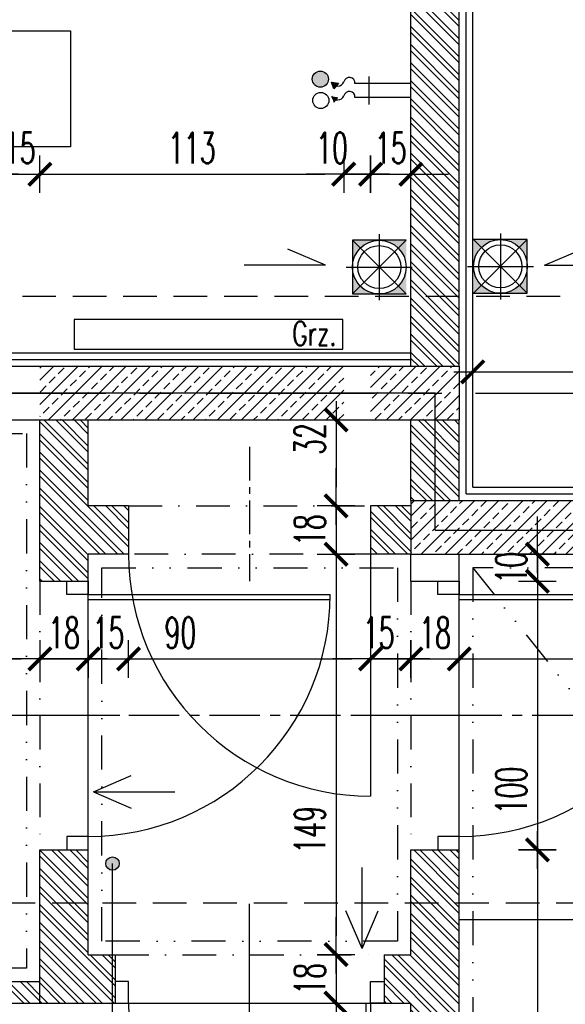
# Model space of a CAD drawing. Extents: x 41755 to 123924, y -112333 to 86187.
# Tile 51 of 256: x 100137 to 100340, y -66182 to -65816. Entities that reach past the tile are written whole.
import ezdxf
from ezdxf.enums import TextEntityAlignment as Align

# ---------------------------------------------------------------- set-up
doc = ezdxf.new("R2010")
doc.units = 0
doc.header["$LTSCALE"] = 50
for name, pattern in [('CENTER', [2, 1.25, -0.25, 0.25, -0.25]), ('DASHDOT', [1, 0.5, -0.25, 0, -0.25]), ('DASHED', [0.75, 0.5, -0.25]), ('DASHED2', [0.375, 0.25, -0.125]), ('DIVIDE', [31.75, 12.7, -6.35, 0, -6.35, 0, -6.35]), ('HIDDEN', [9.525, 6.35, -3.175])]:
    doc.linetypes.add(name, pattern=pattern)
doc.layers.get('0').update_dxf_attribs({"color": 101, "linetype": 'CONTINUOUS'})
doc.layers.add('0-pomoc', color=21, linetype='CONTINUOUS', plot=False)
for name, color, linetype in [('Drz---drzwi', 5, 'CONTINUOUS'), ('Ins-co', 2, 'CONTINUOUS'), ('Ins-kan', 54, 'CONTINUOUS'), ('ins-kan-deszcz', 132, 'CONTINUOUS'), ('Ins-ppoz-opis', 240, 'CONTINUOUS'), ('Ins-went', 141, 'CONTINUOUS'), ('Ins-wod', 4, 'CONTINUOUS'), ('m-went-wentylacja', 255, 'CONTINUOUS'), ('m-went-wywiew', 1, 'CONTINUOUS'), ('Opis-pom', 6, 'CONTINUOUS'), ('Opis_pom_ramka', 6, 'CONTINUOUS'), ('Os-osie', 14, 'CENTER'), ('Os-osie glowne', 1, 'CENTER'), ('Sc-beton', 7, 'CONTINUOUS'), ('Sc-beton-hatch', 86, 'CONTINUOUS'), ('Sc-cegla pustak', 42, 'CONTINUOUS'), ('Sc-cegla pustak-hatch', 8, 'CONTINUOUS'), ('Sc-izolacja term-styropian', 151, 'STYROPIAN-KA'), ('Sc-nadproza kon', 5, 'DASHED2'), ('Sc-silikat', 61, 'CONTINUOUS'), ('Sc-silikat-hatch', 8, 'CONTINUOUS'), ('Suf-widok', 8, 'CONTINUOUS'), ('Wym-wew', 8, 'CONTINUOUS'), ('Wyp-meble', 155, 'CONTINUOUS')]:
    doc.layers.add(name, color=color, linetype=linetype)
doc.styles.add('KA wymiar', font='romans.shx', dxfattribs={"width": 0.6})
doc.styles.add('ROMANS', font='romans', dxfattribs={"width": 0.85})
doc.linetypes.add('STYROPIAN-KA', pattern='A,0.0001,-0.1,[135,ltypeshp.shx,S=0.1,R=0,X=-0.1,Y=0],0,[135,ltypeshp.shx,S=0.1,R=180,X=0.1,Y=0],-0.1', length=0.2001)
doc.linetypes.add('ZIGZAG', pattern='A,0.00254,-5.08,[131,ltypeshp.shx,S=5.08,R=0,X=-5.08,Y=0],-10.16,[131,ltypeshp.shx,S=5.08,R=180,X=5.08,Y=0],-5.08', length=20.32254)
doc.dimstyles.new('KA wymiar', dxfattribs={"dimscale": 50, "dimtxt": 0.23, "dimasz": 0.14, "dimexe": 0, "dimexo": 0, "dimgap": 0.08, "dimtad": 1, "dimdec": 1, "dimrnd": 0.5, "dimzin": 9, "dimdsep": 46, "dimtxsty": 'KA wymiar', "dimblk1": 'UKOS', "dimblk2": 'UKOS', "dimsah": 1, "dimcen": 0.2, "dimse1": 1, "dimse2": 1, "dimclrd": 256, "dimclre": 256, "dimclrt": 2, "dimadec": 0, "dimazin": 0, "dimtfac": 1, "dimtdec": 1, "dimtix": 1, "dimtmove": 2, "dimatfit": 3, "dimldrblk": 'DOT', "dimfxl": 0, "dimtolj": 1, "dimtzin": 9, "dimarcsym": 0})
pattern_1 = [(45, (48983.4185, 565.478), (-4.49012806, 4.49012806), []), (45, (48987.9087, 565.478), (-4.49012806, 4.49012806), [3.175, -1.5875])]
pattern_2 = [(135, (48983.4185, 565.478), (-3.36759605, -3.36759605), []), (135, (48983.4185, 567.723), (-3.36759605, -3.36759605), [])]

# ---------------------------------------------------------------- blocks, each defined once
blk = doc.blocks.new('_0630_DRZWI_90')
at = {"ltscale": 7}
for p, q in [((5, 8), (5, 98)), ((6.8, 8), (6.8, 97.98))]:
    blk.add_line(p, q, dxfattribs=at)
at = {"ltscale": 25}
for p, q in [((50, 19.7), (50, -28.9)), ((5, 8), (0, 8)), ((0, 8), (5, 8)), ((0, 0), (0, 8)), ((95, 8), (5, 8)), ((5, 8), (5, 0)), ((95, 8), (95, 0)), ((100, 8), (95, 8)), ((100, 0), (100, 8)), ((5, 0), (0, 0)), ((5, 0), (0, 0)), ((95, 0), (100, 0)), ((95, 0), (100, 0))]:
    blk.add_line(p, q, dxfattribs=at)
at = {"ltscale": 7}
blk.add_arc((5, 8), 90, 0, 90, dxfattribs=at)
blk = doc.blocks.new('_STRZAŁKA_WENT')
for q in [(-6.02, -14.01), (0, -30.24), (6.02, -14.01)]:
    blk.add_line((0, 0), q)
blk = doc.blocks.new('_dfkfjhk')
blk.add_hatch(color=256).paths.add_polyline_path([(-1.62, -30.68, 1), (-1.62, -36.67, 1)])
for p, q in [((0, 0), (0, -20.8)), ((5.2, 0), (5.2, -20.8)), ((-2.6, -15.6), (7.8, -15.6)), ((-0.5, -29.55), (-0.06, -26.96)), ((2.04, -28.63), (-0.5, -29.55)), ((-0.06, -26.96), (2.04, -28.63))]:
    blk.add_line(p, q)
for centre in [(-1.62, -33.67), (6.31, -33.51)]:
    blk.add_circle(centre, 3)
for centre, radius, start, end in [((-0.18, -22.87), 2.08, 85.0473, 258.6294), ((5.02, -22.87), 2.08, 85.0473, 258.6294), ((-1.63, -27.25), 2.57, 296.2244, 65.9384), ((3.57, -27.25), 2.57, 296.2244, 65.9384)]:
    blk.add_arc(centre, radius, start, end)
for points in [[(-0.06, -26.96), (2.04, -28.63), (-0.5, -29.55)], [(5.2, -26.96), (7.3, -28.63), (4.76, -29.55)]]:
    blk.add_solid(points)
blk = doc.blocks.new('W160')
at = {"layer": 'm-went-wywiew', "color": 254, "linetype": 'HIDDEN'}
for p, q in [((-141996.39, 41106.12), (-141996.39, 41081.57)), ((-142008.66, 41093.85), (-141984.11, 41093.85))]:
    blk.add_line(p, q, dxfattribs=at)
at = {"layer": 'm-went-wywiew', "color": 254}
blk.add_circle((-141996.39, 41093.85), 10, dxfattribs=at)
at = {"layer": 'm-went-wywiew'}
blk.add_circle((-141996.39, 41093.85), 8, dxfattribs=at)
blk = doc.blocks.new('_vxkdjhgkljhkgjhk')
for q in [(14.01, 6.02), (30.24, 0)]:
    blk.add_line((0, 0), q)
blk = doc.blocks.new('UKOS')
at = {"color": 1}
blk.add_line((0, 1), (0, -1), dxfattribs=at)
at = {"color": 8}
blk.add_line((1, 0), (-1, 0), dxfattribs=at)
at = {"color": 1, "const_width": 0.2}
blk.add_lwpolyline([(0.599, 0.599), (-0.599, -0.599)], dxfattribs=at)
blk = doc.blocks.new('*D2138')
at = {"layer": 'Wym-wew', "lineweight": -2}
blk.add_line((100031.97, -66053.97), (100137.97, -66053.97), dxfattribs=at)
at = {"layer": 'Wym-wew', "lineweight": -2, "xscale": 7.000000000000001, "yscale": 7.000000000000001, "zscale": 7.000000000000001, "rotation": 180}
blk.add_blockref('UKOS', (100024.97, -66053.97), dxfattribs=at)
at = {"layer": 'Wym-wew', "lineweight": -2, "xscale": 7.000000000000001, "yscale": 7.000000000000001, "zscale": 7.000000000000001}
blk.add_blockref('UKOS', (100144.97, -66053.97), dxfattribs=at)
at = {"layer": 'Wym-wew', "color": 2, "insert": (100098.86, -66044.22), "char_height": 11.5, "attachment_point": 5, "style": 'KA wymiar'}
blk.add_mtext('\\A1;120', dxfattribs=at)
blk = doc.blocks.new('_Dot')
at = {"layer": '0-pomoc', "color": 0, "lineweight": -2}
blk.add_line((-0.5, 0), (-1, 0), dxfattribs=at)
at = {"layer": '0-pomoc', "color": 0, "const_width": 0.5}
blk.add_lwpolyline([(-0.25, 0, 1), (0.25, 0, 1)], format="xyb", close=True, dxfattribs=at)
blk = doc.blocks.new('*D2139')
at = {"layer": 'Wym-wew', "lineweight": -2}
for p, q in [((100137.97, -66053.97), (100130.97, -66053.97)), ((100144.97, -66053.97), (100162.97, -66053.97)), ((100169.97, -66053.97), (100176.97, -66053.97))]:
    blk.add_line(p, q, dxfattribs=at)
at = {"layer": 'Wym-wew', "lineweight": -2, "xscale": 7.000000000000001, "yscale": 7.000000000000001, "zscale": 7.000000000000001}
blk.add_blockref('UKOS', (100144.97, -66053.97), dxfattribs=at)
at = {"layer": 'Wym-wew', "lineweight": -2, "xscale": 7.000000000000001, "yscale": 7.000000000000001, "zscale": 7.000000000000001, "rotation": 180}
blk.add_blockref('UKOS', (100162.97, -66053.97), dxfattribs=at)
at = {"layer": 'Wym-wew', "color": 2, "insert": (100153.97, -66044.22), "char_height": 11.5, "attachment_point": 5, "style": 'KA wymiar'}
blk.add_mtext('\\A1;18', dxfattribs=at)
blk = doc.blocks.new('*D2140')
at = {"layer": 'Wym-wew', "lineweight": -2}
for p, q in [((100155.97, -66053.97), (100148.97, -66053.97)), ((100162.97, -66053.97), (100177.97, -66053.97)), ((100184.97, -66053.97), (100191.97, -66053.97))]:
    blk.add_line(p, q, dxfattribs=at)
at = {"layer": 'Wym-wew', "lineweight": -2, "xscale": 7.000000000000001, "yscale": 7.000000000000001, "zscale": 7.000000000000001}
blk.add_blockref('UKOS', (100162.97, -66053.97), dxfattribs=at)
at = {"layer": 'Wym-wew', "lineweight": -2, "xscale": 7.000000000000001, "yscale": 7.000000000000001, "zscale": 7.000000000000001, "rotation": 180}
blk.add_blockref('UKOS', (100177.97, -66053.97), dxfattribs=at)
at = {"layer": 'Wym-wew', "color": 2, "insert": (100170.47, -66044.22), "char_height": 11.5, "attachment_point": 5, "style": 'KA wymiar'}
blk.add_mtext('\\A1;15', dxfattribs=at)
blk = doc.blocks.new('*D2141')
at = {"layer": 'Wym-wew', "lineweight": -2}
blk.add_line((100184.97, -66053.97), (100260.97, -66053.97), dxfattribs=at)
at = {"layer": 'Wym-wew', "lineweight": -2, "xscale": 7.000000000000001, "yscale": 7.000000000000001, "zscale": 7.000000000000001, "rotation": 180}
blk.add_blockref('UKOS', (100177.97, -66053.97), dxfattribs=at)
at = {"layer": 'Wym-wew', "lineweight": -2, "xscale": 7.000000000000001, "yscale": 7.000000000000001, "zscale": 7.000000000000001}
blk.add_blockref('UKOS', (100267.97, -66053.97), dxfattribs=at)
at = {"layer": 'Wym-wew', "color": 2, "insert": (100197.25, -66044.22), "char_height": 11.5, "attachment_point": 5, "style": 'KA wymiar'}
blk.add_mtext('\\A1;90', dxfattribs=at)
blk = doc.blocks.new('*D2142')
at = {"layer": 'Wym-wew', "lineweight": -2}
for p, q in [((100260.97, -66053.97), (100253.97, -66053.97)), ((100267.97, -66053.97), (100282.97, -66053.97)), ((100289.97, -66053.97), (100296.97, -66053.97))]:
    blk.add_line(p, q, dxfattribs=at)
at = {"layer": 'Wym-wew', "lineweight": -2, "xscale": 7.000000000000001, "yscale": 7.000000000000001, "zscale": 7.000000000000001}
blk.add_blockref('UKOS', (100267.97, -66053.97), dxfattribs=at)
at = {"layer": 'Wym-wew', "lineweight": -2, "xscale": 7.000000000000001, "yscale": 7.000000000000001, "zscale": 7.000000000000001, "rotation": 180}
blk.add_blockref('UKOS', (100282.97, -66053.97), dxfattribs=at)
at = {"layer": 'Wym-wew', "color": 2, "insert": (100270.98, -66044.22), "char_height": 11.5, "attachment_point": 5, "style": 'KA wymiar'}
blk.add_mtext('\\A1;15', dxfattribs=at)
blk = doc.blocks.new('*D2143')
at = {"layer": 'Wym-wew', "lineweight": -2}
for p, q in [((100275.97, -66053.97), (100268.97, -66053.97)), ((100282.97, -66053.97), (100300.97, -66053.97)), ((100307.97, -66053.97), (100314.97, -66053.97))]:
    blk.add_line(p, q, dxfattribs=at)
at = {"layer": 'Wym-wew', "lineweight": -2, "xscale": 7.000000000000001, "yscale": 7.000000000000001, "zscale": 7.000000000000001}
blk.add_blockref('UKOS', (100282.97, -66053.97), dxfattribs=at)
at = {"layer": 'Wym-wew', "lineweight": -2, "xscale": 7.000000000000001, "yscale": 7.000000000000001, "zscale": 7.000000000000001, "rotation": 180}
blk.add_blockref('UKOS', (100300.97, -66053.97), dxfattribs=at)
at = {"layer": 'Wym-wew', "color": 2, "insert": (100291.97, -66044.22), "char_height": 11.5, "attachment_point": 5, "style": 'KA wymiar'}
blk.add_mtext('\\A1;18', dxfattribs=at)
blk = doc.blocks.new('*D2144')
at = {"layer": 'Wym-wew', "lineweight": -2}
blk.add_line((100307.97, -66053.97), (100662.97, -66053.97), dxfattribs=at)
at = {"layer": 'Wym-wew', "lineweight": -2, "xscale": 7.000000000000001, "yscale": 7.000000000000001, "zscale": 7.000000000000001, "rotation": 180}
blk.add_blockref('UKOS', (100300.97, -66053.97), dxfattribs=at)
at = {"layer": 'Wym-wew', "lineweight": -2, "xscale": 7.000000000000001, "yscale": 7.000000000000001, "zscale": 7.000000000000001}
blk.add_blockref('UKOS', (100669.97, -66053.97), dxfattribs=at)
at = {"layer": 'Wym-wew', "color": 2, "insert": (100485.47, -66044.22), "char_height": 11.5, "attachment_point": 5, "style": 'KA wymiar'}
blk.add_mtext('\\A1;369', dxfattribs=at)
blk = doc.blocks.new('*D2160')
at = {"layer": 'Wym-wew', "lineweight": -2}
for p, q in [((100072.7, -65938.03), (100072.7, -65931.03)), ((100072.7, -65965.03), (100072.7, -65945.03)), ((100072.7, -65972.03), (100072.7, -65979.03))]:
    blk.add_line(p, q, dxfattribs=at)
at = {"layer": 'Wym-wew', "lineweight": -2, "xscale": 7.000000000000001, "yscale": 7.000000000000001, "zscale": 7.000000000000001}
for p, rotation in [((100072.7, -65945.03), 270), ((100072.7, -65965.03), 90)]:
    blk.add_blockref('UKOS', p, dxfattribs=dict(at, rotation=rotation))
at = {"layer": 'Wym-wew', "color": 2, "insert": (100062.95, -65955.03), "char_height": 11.5, "attachment_point": 5, "rotation": 90, "style": 'KA wymiar'}
blk.add_mtext('\\A1;20', dxfattribs=at)
blk = doc.blocks.new('*D2161')
at = {"layer": 'Wym-wew', "lineweight": -2}
blk.add_line((100072.7, -65938.03), (100072.7, -65652.03), dxfattribs=at)
at = {"layer": 'Wym-wew', "lineweight": -2, "xscale": 7.000000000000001, "yscale": 7.000000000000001, "zscale": 7.000000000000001}
for p, rotation in [((100072.7, -65645.03), 90), ((100072.7, -65945.03), 270)]:
    blk.add_blockref('UKOS', p, dxfattribs=dict(at, rotation=rotation))
at = {"layer": 'Wym-wew', "color": 2, "insert": (100062.95, -65795.03), "char_height": 11.5, "attachment_point": 5, "rotation": 90, "style": 'KA wymiar'}
blk.add_mtext('\\A1;300', dxfattribs=at)
blk = doc.blocks.new('*D2166')
at = {"layer": 'Wym-wew', "lineweight": -2}
blk.add_line((100255.13, -65972.03), (100255.13, -65990.03), dxfattribs=at)
at = {"layer": 'Wym-wew', "lineweight": -2, "xscale": 7.000000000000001, "yscale": 7.000000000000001, "zscale": 7.000000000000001}
for p, rotation in [((100255.13, -65965.03), 90), ((100255.13, -65997.03), 270)]:
    blk.add_blockref('UKOS', p, dxfattribs=dict(at, rotation=rotation))
at = {"layer": 'Wym-wew', "color": 2, "insert": (100245.38, -65972.14), "char_height": 11.5, "attachment_point": 5, "rotation": 90, "style": 'KA wymiar'}
blk.add_mtext('\\A1;32', dxfattribs=at)
blk = doc.blocks.new('*D2167')
at = {"layer": 'Wym-wew', "lineweight": -2}
for p, q in [((100255.13, -65990.03), (100255.13, -65983.03)), ((100255.13, -65997.03), (100255.13, -66015.03)), ((100255.13, -66022.03), (100255.13, -66029.03))]:
    blk.add_line(p, q, dxfattribs=at)
at = {"layer": 'Wym-wew', "lineweight": -2, "xscale": 7.000000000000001, "yscale": 7.000000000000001, "zscale": 7.000000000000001}
for p, rotation in [((100255.13, -65997.03), 270), ((100255.13, -66015.03), 90)]:
    blk.add_blockref('UKOS', p, dxfattribs=dict(at, rotation=rotation))
at = {"layer": 'Wym-wew', "color": 2, "insert": (100245.38, -66006.03), "char_height": 11.5, "attachment_point": 5, "rotation": 90, "style": 'KA wymiar'}
blk.add_mtext('\\A1;18', dxfattribs=at)
blk = doc.blocks.new('*D2168')
at = {"layer": 'Wym-wew', "lineweight": -2}
for p, q in [((100255.13, -66157.03), (100255.13, -66150.03)), ((100255.13, -66164.03), (100255.13, -66182.03)), ((100255.13, -66189.03), (100255.13, -66196.03))]:
    blk.add_line(p, q, dxfattribs=at)
at = {"layer": 'Wym-wew', "lineweight": -2, "xscale": 7.000000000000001, "yscale": 7.000000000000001, "zscale": 7.000000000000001}
for p, rotation in [((100255.13, -66164.03), 270), ((100255.13, -66182.03), 90)]:
    blk.add_blockref('UKOS', p, dxfattribs=dict(at, rotation=rotation))
at = {"layer": 'Wym-wew', "color": 2, "insert": (100245.38, -66173.03), "char_height": 11.5, "attachment_point": 5, "rotation": 90, "style": 'KA wymiar'}
blk.add_mtext('\\A1;18', dxfattribs=at)
blk = doc.blocks.new('*D2169')
at = {"layer": 'Wym-wew', "lineweight": -2}
blk.add_line((100255.13, -66189.03), (100255.13, -66468.03), dxfattribs=at)
at = {"layer": 'Wym-wew', "lineweight": -2, "xscale": 7.000000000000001, "yscale": 7.000000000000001, "zscale": 7.000000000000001}
for p, rotation in [((100255.13, -66182.03), 90), ((100255.13, -66475.03), 270)]:
    blk.add_blockref('UKOS', p, dxfattribs=dict(at, rotation=rotation))
at = {"layer": 'Wym-wew', "color": 2, "insert": (100245.38, -66328.53), "char_height": 11.5, "attachment_point": 5, "rotation": 90, "style": 'KA wymiar'}
blk.add_mtext('\\A1;293', dxfattribs=at)
blk = doc.blocks.new('*D2230')
at = {"layer": 'Wym-wew', "lineweight": -2}
blk.add_line((100255.13, -66022.03), (100255.13, -66157.03), dxfattribs=at)
at = {"layer": 'Wym-wew', "lineweight": -2, "xscale": 7.000000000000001, "yscale": 7.000000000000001, "zscale": 7.000000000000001}
for p, rotation in [((100255.13, -66015.03), 90), ((100255.13, -66164.03), 270)]:
    blk.add_blockref('UKOS', p, dxfattribs=dict(at, rotation=rotation))
at = {"layer": 'Wym-wew', "color": 2, "insert": (100245.38, -66117.55), "char_height": 11.5, "attachment_point": 5, "rotation": 90, "style": 'KA wymiar'}
blk.add_mtext('\\A1;149', dxfattribs=at)
blk = doc.blocks.new('*D2231')
at = {"layer": 'Wym-wew', "lineweight": -2}
for p, q in [((100330.03, -66008.03), (100330.03, -66001.03)), ((100330.03, -66015.03), (100330.03, -66025.03)), ((100330.03, -66032.03), (100330.03, -66039.03))]:
    blk.add_line(p, q, dxfattribs=at)
at = {"layer": 'Wym-wew', "lineweight": -2, "xscale": 7.000000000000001, "yscale": 7.000000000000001, "zscale": 7.000000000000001}
for p, rotation in [((100330.03, -66015.03), 270), ((100330.03, -66025.03), 90)]:
    blk.add_blockref('UKOS', p, dxfattribs=dict(at, rotation=rotation))
at = {"layer": 'Wym-wew', "color": 2, "insert": (100320.28, -66020.03), "char_height": 11.5, "attachment_point": 5, "rotation": 90, "style": 'KA wymiar'}
blk.add_mtext('\\A1;10', dxfattribs=at)
blk = doc.blocks.new('*D2232')
at = {"layer": 'Wym-wew', "lineweight": -2}
blk.add_line((100330.03, -66032.03), (100330.03, -66118.03), dxfattribs=at)
at = {"layer": 'Wym-wew', "lineweight": -2, "xscale": 7.000000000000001, "yscale": 7.000000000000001, "zscale": 7.000000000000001}
for p, rotation in [((100330.03, -66025.03), 90), ((100330.03, -66125.03), 270)]:
    blk.add_blockref('UKOS', p, dxfattribs=dict(at, rotation=rotation))
at = {"layer": 'Wym-wew', "color": 2, "insert": (100320.28, -66102.94), "char_height": 11.5, "attachment_point": 5, "rotation": 90, "style": 'KA wymiar'}
blk.add_mtext('\\A1;100', dxfattribs=at)
blk = doc.blocks.new('*D2233')
at = {"layer": 'Wym-wew', "lineweight": -2}
blk.add_line((100330.03, -66132.03), (100330.03, -66468.03), dxfattribs=at)
at = {"layer": 'Wym-wew', "lineweight": -2, "xscale": 7.000000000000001, "yscale": 7.000000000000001, "zscale": 7.000000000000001}
for p, rotation in [((100330.03, -66125.03), 90), ((100330.03, -66475.03), 270)]:
    blk.add_blockref('UKOS', p, dxfattribs=dict(at, rotation=rotation))
at = {"layer": 'Wym-wew', "color": 2, "insert": (100320.28, -66300.03), "char_height": 11.5, "attachment_point": 5, "rotation": 90, "style": 'KA wymiar'}
blk.add_mtext('\\A1;350', dxfattribs=at)
blk = doc.blocks.new('_opis_pom_metka')
at = {"layer": 'Opis_pom_ramka'}
blk.add_lwpolyline([(-33.13, 0), (32.87, 0), (32.87, -36), (-33.13, -36)], close=True, dxfattribs=at)
at = {"style": 'KA wymiar', "width": 0.6}
blk.add_attdef('KO/', text='', height=16.8, dxfattribs=at).set_placement((3.45, -25.87), align=Align.RIGHT)
blk.add_attdef('NR', (3.8, -26.16), '', height=16.8, dxfattribs=at)
blk = doc.blocks.new('*D2747')
at = {"layer": 'Wym-wew', "lineweight": -2}
for p, q in [((100122.97, -65873.58), (100115.97, -65873.58)), ((100129.97, -65873.58), (100144.97, -65873.58)), ((100151.97, -65873.58), (100158.97, -65873.58))]:
    blk.add_line(p, q, dxfattribs=at)
at = {"layer": 'Wym-wew', "lineweight": -2, "xscale": 7.000000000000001, "yscale": 7.000000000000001, "zscale": 7.000000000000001}
blk.add_blockref('UKOS', (100129.97, -65873.58), dxfattribs=at)
at = {"layer": 'Wym-wew', "lineweight": -2, "xscale": 7.000000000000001, "yscale": 7.000000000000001, "zscale": 7.000000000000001, "rotation": 180}
blk.add_blockref('UKOS', (100144.97, -65873.58), dxfattribs=at)
at = {"layer": 'Wym-wew', "color": 2, "insert": (100137.47, -65863.83), "char_height": 11.5, "attachment_point": 5, "style": 'KA wymiar'}
blk.add_mtext('\\A1;15', dxfattribs=at)
blk = doc.blocks.new('*D2748')
at = {"layer": 'Wym-wew', "lineweight": -2}
blk.add_line((100151.97, -65873.58), (100250.97, -65873.58), dxfattribs=at)
at = {"layer": 'Wym-wew', "lineweight": -2, "xscale": 7.000000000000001, "yscale": 7.000000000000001, "zscale": 7.000000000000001, "rotation": 180}
blk.add_blockref('UKOS', (100144.97, -65873.58), dxfattribs=at)
at = {"layer": 'Wym-wew', "lineweight": -2, "xscale": 7.000000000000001, "yscale": 7.000000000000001, "zscale": 7.000000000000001}
blk.add_blockref('UKOS', (100257.97, -65873.58), dxfattribs=at)
at = {"layer": 'Wym-wew', "color": 2, "insert": (100201.47, -65863.83), "char_height": 11.5, "attachment_point": 5, "style": 'KA wymiar'}
blk.add_mtext('\\A1;113', dxfattribs=at)
blk = doc.blocks.new('*D2749')
at = {"layer": 'Wym-wew', "lineweight": -2}
for p, q in [((100250.97, -65873.58), (100243.97, -65873.58)), ((100257.97, -65873.58), (100267.97, -65873.58)), ((100274.97, -65873.58), (100281.97, -65873.58))]:
    blk.add_line(p, q, dxfattribs=at)
at = {"layer": 'Wym-wew', "lineweight": -2, "xscale": 7.000000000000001, "yscale": 7.000000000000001, "zscale": 7.000000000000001}
blk.add_blockref('UKOS', (100257.97, -65873.58), dxfattribs=at)
at = {"layer": 'Wym-wew', "lineweight": -2, "xscale": 7.000000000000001, "yscale": 7.000000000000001, "zscale": 7.000000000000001, "rotation": 180}
blk.add_blockref('UKOS', (100267.97, -65873.58), dxfattribs=at)
at = {"layer": 'Wym-wew', "color": 2, "insert": (100253.61, -65863.83), "char_height": 11.5, "attachment_point": 5, "style": 'KA wymiar'}
blk.add_mtext('\\A1;10', dxfattribs=at)
blk = doc.blocks.new('*D2750')
at = {"layer": 'Wym-wew', "lineweight": -2}
for p, q in [((100260.97, -65873.58), (100253.97, -65873.58)), ((100267.97, -65873.58), (100282.97, -65873.58)), ((100289.97, -65873.58), (100296.97, -65873.58))]:
    blk.add_line(p, q, dxfattribs=at)
at = {"layer": 'Wym-wew', "lineweight": -2, "xscale": 7.000000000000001, "yscale": 7.000000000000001, "zscale": 7.000000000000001}
blk.add_blockref('UKOS', (100267.97, -65873.58), dxfattribs=at)
at = {"layer": 'Wym-wew', "lineweight": -2, "xscale": 7.000000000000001, "yscale": 7.000000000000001, "zscale": 7.000000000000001, "rotation": 180}
blk.add_blockref('UKOS', (100282.97, -65873.58), dxfattribs=at)
at = {"layer": 'Wym-wew', "color": 2, "insert": (100275.47, -65863.83), "char_height": 11.5, "attachment_point": 5, "style": 'KA wymiar'}
blk.add_mtext('\\A1;15', dxfattribs=at)
blk = doc.blocks.new('*D2751')
at = {"layer": 'Wym-wew', "lineweight": -2}
blk.add_line((100312.97, -65947.17), (100684.15, -65947.17), dxfattribs=at)
at = {"layer": 'Wym-wew', "lineweight": -2, "xscale": 7.000000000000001, "yscale": 7.000000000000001, "zscale": 7.000000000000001, "rotation": 180}
blk.add_blockref('UKOS', (100305.97, -65947.17), dxfattribs=at)
at = {"layer": 'Wym-wew', "lineweight": -2, "xscale": 7.000000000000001, "yscale": 7.000000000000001, "zscale": 7.000000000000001}
blk.add_blockref('UKOS', (100691.15, -65947.17), dxfattribs=at)
at = {"layer": 'Wym-wew', "color": 2, "insert": (100498.56, -65937.42), "char_height": 11.5, "attachment_point": 5, "style": 'KA wymiar'}
blk.add_mtext('\\A1;385', dxfattribs=at)

msp = doc.modelspace()

# ---------------------------------------------------------------- hatches: boundary and pattern name
at = {"layer": 'm-went-wentylacja'}
h = msp.add_hatch(color=256, dxfattribs=at)
h.paths.add_polyline_path([(100281.226, -65898.164), (100271.226, -65898.164, -0.1989124), (100278.297, -65901.093)])
h.paths.add_polyline_path([(100281.226, -65898.164), (100278.297, -65901.093, -0.1989124), (100281.226, -65908.164)])
h.paths.add_polyline_path([(100281.226, -65908.164, -0.1989124), (100278.297, -65915.235), (100281.226, -65918.164)])
h.paths.add_polyline_path([(100278.297, -65915.235, -0.1182839), (100274.319, -65917.674), (100274.478, -65918.164), (100281.226, -65918.164)])
h.paths.add_polyline_path([(100264.155, -65915.235), (100261.226, -65918.164), (100271.226, -65918.164, -0.1989124)])
h.paths.add_polyline_path([(100264.155, -65915.235, -0.1989124), (100261.226, -65908.164), (100261.226, -65918.164)])
h.paths.add_polyline_path([(100264.155, -65901.093), (100261.226, -65898.164), (100261.226, -65908.164, -0.1989124)])
h.paths.add_polyline_path([(100271.226, -65898.164), (100261.226, -65898.164), (100264.155, -65901.093, -0.1989124)])
h = msp.add_hatch(color=256, dxfattribs=at)
h.paths.add_polyline_path([(100326.264, -65897.886), (100316.264, -65897.886, -0.1989124), (100323.335, -65900.815)])
h.paths.add_polyline_path([(100326.264, -65897.886), (100323.335, -65900.815, -0.1989124), (100326.264, -65907.886)])
h.paths.add_polyline_path([(100326.264, -65907.886, -0.1989124), (100323.335, -65914.957), (100326.264, -65917.886)])
h.paths.add_polyline_path([(100323.335, -65914.957, -0.1182839), (100319.357, -65917.396), (100319.516, -65917.886), (100326.264, -65917.886)])
h.paths.add_polyline_path([(100309.193, -65914.957), (100306.264, -65917.886), (100316.264, -65917.886, -0.1989124)])
h.paths.add_polyline_path([(100309.193, -65914.957, -0.1989124), (100306.264, -65907.886), (100306.264, -65917.886)])
h.paths.add_polyline_path([(100309.193, -65900.815), (100306.264, -65897.886), (100306.264, -65907.886, -0.1989124)])
h.paths.add_polyline_path([(100316.264, -65897.886), (100306.264, -65897.886), (100309.193, -65900.815, -0.1989124)])
at = {"layer": 'Opis-pom'}
h = msp.add_hatch(color=256, dxfattribs=at)
edge = h.paths.add_edge_path()
edge.add_arc((100171.977, -66130.118), 2.5, 0, 360)
at = {"layer": 'Sc-beton-hatch'}
h = msp.add_hatch(dxfattribs=at)
h.set_pattern_fill('ANSI33', color=256, style=0)
h.set_pattern_definition(pattern_1)
h.paths.add_polyline_path([(100257.966, -65955.031), (100257.966, -65945.031), (100144.966, -65945.031), (100144.966, -65945.031), (100144.966, -65955.031)])
h.paths.add_polyline_path([(100144.966, -65955.031), (100144.966, -65965.031), (100257.966, -65965.031), (100257.966, -65955.031)])
h.paths.add_polyline_path([(100291.966, -65965.031), (100291.966, -65955.031), (100267.966, -65955.031), (100267.966, -65965.031)])
h.paths.add_polyline_path([(100291.966, -65955.031), (100300.966, -65955.031), (100300.966, -65945.031), (100267.966, -65945.031), (100267.966, -65955.031)])
h.paths.add_polyline_path([(100291.966, -65965.031), (100300.966, -65965.031), (100300.966, -65955.031), (100291.966, -65955.031)])
h = msp.add_hatch(dxfattribs=at)
h.set_pattern_fill('ANSI33', color=256, style=0)
h.set_pattern_definition(pattern_1)
h.paths.add_polyline_path([(100291.966, -66006.031), (100291.966, -65995.031), (100282.966, -65995.031), (100282.966, -66015.031), (100691.145, -66015.031), (100691.145, -66006.031)])
h.paths.add_polyline_path([(100291.966, -65995.031), (100291.966, -66006.031), (100691.145, -66006.031), (100691.145, -65995.031)])
h.paths.add_polyline_path([(100311.651, -66027.999), (100311.651, -66012.063), (100328.901, -66012.063), (100328.901, -66027.999)], flags=9)
h.paths.add_polyline_path([(100578.891, -66027.999), (100578.891, -66012.063), (100596.141, -66012.063), (100596.141, -66027.999)], flags=9)
at = {"layer": 'Sc-cegla pustak-hatch'}
h = msp.add_hatch(dxfattribs=at)
h.set_pattern_fill('ANSI32', color=256, scale=0.5, angle=90, style=0)
h.set_pattern_definition(pattern_2)
h.paths.add_polyline_path([(100300.966, -65919.031), (100282.966, -65919.031), (100282.966, -65945.031), (100300.966, -65945.031)])
h.paths.add_polyline_path([(100300.966, -65887.002), (100282.966, -65894.249), (100282.966, -65919.031), (100300.966, -65919.031)])
h.paths.add_polyline_path([(100300.966, -65345.031), (100282.966, -65345.031), (100282.966, -65894.249), (100300.966, -65887.002)])
h.paths.add_polyline_path([(100283.998, -65352.75), (100299.934, -65352.75), (100299.934, -65370), (100283.998, -65370)], flags=24)
h.paths.add_polyline_path([(100282.307, -65600.08), (100298.242, -65600.08), (100298.242, -65617.33), (100282.307, -65617.33)], flags=9)
h.paths.add_polyline_path([(100281.911, -65580.573), (100297.847, -65580.573), (100297.847, -65597.823), (100281.911, -65597.823)], flags=9)
h = msp.add_hatch(dxfattribs=at)
h.set_pattern_fill('ANSI32', color=256, scale=0.5, angle=90, style=0)
h.set_pattern_definition(pattern_2)
h.paths.add_polyline_path([(100144.966, -66025.031), (100162.966, -66025.031), (100162.966, -66015.031), (100177.966, -66015.031), (100177.966, -65997.031), (100162.966, -65997.031), (100162.966, -65965.031), (100144.966, -65965.031)])
h.paths.add_polyline_path([(100282.966, -65997.031), (100267.966, -65997.031), (100267.966, -66015.031), (100282.966, -66015.031)])
h = msp.add_hatch(dxfattribs=at)
h.set_pattern_fill('ANSI32', color=256, scale=0.5, angle=90, style=0)
h.set_pattern_definition(pattern_2)
h.paths.add_polyline_path([(100291.966, -65995.031), (100300.966, -65995.031), (100300.966, -65965.031), (100291.966, -65965.031)])
h.paths.add_polyline_path([(100291.966, -65965.031), (100282.966, -65965.031), (100282.966, -65995.031), (100291.966, -65995.031)])
h = msp.add_hatch(dxfattribs=at)
h.set_pattern_fill('ANSI32', color=256, scale=0.5, angle=90, style=0)
h.set_pattern_definition(pattern_2)
h.paths.add_polyline_path([(100162.966, -66125.031), (100154.966, -66125.031), (100144.966, -66125.031), (100144.966, -66144.92), (100162.966, -66144.92)])
h.paths.add_polyline_path([(100162.966, -66144.92), (100144.966, -66144.92), (100144.966, -66182.031), (100171.977, -66182.031), (100171.977, -66164.031), (100162.966, -66164.031)])
h.paths.add_polyline_path([(100172.966, -66164.031), (100171.977, -66164.031), (100171.977, -66182.031), (100172.966, -66182.031), (100172.966, -66174.031)])
h = msp.add_hatch(dxfattribs=at)
h.set_pattern_fill('ANSI32', color=256, scale=0.5, angle=90, style=0)
h.set_pattern_definition(pattern_2)
h.paths.add_polyline_path([(100300.966, -66144.92), (100282.966, -66144.92), (100282.966, -66164.031), (100272.966, -66164.031), (100272.966, -66182.031), (100282.966, -66182.031), (100282.966, -66475.031), (100300.966, -66475.031)])
h.paths.add_polyline_path([(100282.966, -66125.031), (100282.966, -66144.92), (100300.966, -66144.92), (100300.966, -66125.031), (100292.966, -66125.031)])
h.paths.add_polyline_path([(100283.998, -66413.939), (100299.934, -66413.939), (100299.934, -66431.189), (100283.998, -66431.189)], flags=24)
h.paths.add_polyline_path([(100269.998, -66256.705), (100285.934, -66256.705), (100285.934, -66273.955), (100269.998, -66273.955)], flags=9)
h.paths.add_polyline_path([(100283.998, -66396.852), (100299.934, -66396.852), (100299.934, -66414.102), (100283.998, -66414.102)], flags=24)
at = {"layer": 'Sc-silikat-hatch'}
h = msp.add_hatch(dxfattribs=at)
h.set_pattern_fill('ANSI32', color=256, scale=0.5, angle=90, style=0)
h.set_pattern_definition(pattern_2)
h.paths.add_polyline_path([(100028.432, -66182.031), (100028.432, -66174.031), (100024.966, -66174.031), (100016.966, -66174.031), (99970.7, -66174.031), (99966.635, -66182.031)])
h.paths.add_polyline_path([(99966.635, -66182.031), (99970.7, -66174.031), (99929.241, -66174.031), (99926.966, -66175.443), (99926.966, -66182.031)])
h.paths.add_polyline_path([(100144.966, -66182.031), (100144.966, -66174.031), (100028.432, -66174.031), (100028.432, -66182.031)])

# ---------------------------------------------------------------- linework, layer by layer
at = {"layer": 'Drz---drzwi'}
msp.add_lwpolyline([(100267.966, -66015.031), (100267.966, -66105.031)], dxfattribs=at)
msp.add_arc((100267.966, -66015.031), 90, 180, 270, dxfattribs=at)
at = {"layer": 'Ins-co'}
msp.add_lwpolyline([(100157.665, -65927.648), (100157.665, -65938.648), (100257.665, -65938.648), (100257.665, -65927.648)], close=True, dxfattribs=at)
at = {"layer": 'Ins-kan', "linetype": 'DASHED', "ltscale": 0.5}
msp.add_line((101155.753, -66144.92), (99996.303, -66144.92), dxfattribs=at)
at = {"layer": 'ins-kan-deszcz', "linetype": 'DASHED', "ltscale": 0.5}
msp.add_line((100007.216, -65919.031), (101127.924, -65919.031), dxfattribs=at)
at = {"layer": 'Ins-ppoz-opis', "linetype": 'ZIGZAG', "ltscale": 0.038}
for points in [[(100291.966, -65955.031), (99906.966, -65955.031)], [(100291.966, -66006.031), (101076.966, -66006.031)]]:
    msp.add_lwpolyline(points, dxfattribs=at)
at = {"layer": 'Ins-ppoz-opis', "linetype": 'ZIGZAG', "ltscale": 0.035}
msp.add_lwpolyline([(100291.966, -66006.031), (100291.966, -65955.031)], dxfattribs=at)
at = {"layer": 'Ins-went', "linetype": 'CENTER', "ltscale": 0.3}
msp.add_lwpolyline([(100656.839, -66205.547), (100656.839, -66085.073, 0.4142136), (100646.839, -66075.073), (99916.966, -66075.073)], format="xyb", dxfattribs=at)
at = {"layer": 'm-went-wentylacja'}
for p, q in [((100261.226, -65898.164), (100261.226, -65918.164)), ((100281.226, -65898.164), (100261.226, -65898.164)), ((100261.226, -65898.164), (100281.226, -65918.164)), ((100261.226, -65918.164), (100281.226, -65898.164)), ((100326.264, -65897.886), (100306.264, -65897.886)), ((100306.264, -65897.886), (100326.264, -65917.886)), ((100306.264, -65917.886), (100326.264, -65897.886)), ((100326.264, -65917.886), (100326.264, -65897.886)), ((100261.226, -65918.164), (100281.226, -65918.164)), ((100306.264, -65917.886), (100326.264, -65917.886))]:
    msp.add_line(p, q, dxfattribs=at)
at = {"layer": 'Opis-pom'}
msp.add_lwpolyline([(100171.977, -66216.528), (100171.977, -66130.118)], dxfattribs=at)
msp.add_circle((100171.977, -66130.118), 2.5, dxfattribs=at)
at = {"layer": 'Os-osie', "ltscale": 0.2}
msp.add_lwpolyline([(100222.966, -65975.031), (100222.966, -66025.031)], dxfattribs=at)
at = {"layer": 'Os-osie glowne'}
msp.add_lwpolyline([(99606.966, -65955.031), (101291.966, -65955.031)], dxfattribs=at)
at = {"layer": 'Sc-beton'}
for p, q in [((99926.966, -65945.031), (100300.966, -65945.031)), ((99926.966, -65965.031), (100300.966, -65965.031)), ((100282.966, -65995.031), (101056.966, -65995.031)), ((100282.966, -66015.031), (101056.966, -66015.031))]:
    msp.add_line(p, q, dxfattribs=at)
for points in [[(100300.966, -65945.031), (100300.966, -65965.031)], [(100282.966, -65995.031), (100282.966, -66015.031)]]:
    msp.add_lwpolyline(points, dxfattribs=at)
at = {"layer": 'Sc-cegla pustak'}
for p, q in [((100282.966, -66025.031), (100300.966, -66025.031)), ((100282.966, -66125.031), (100300.966, -66125.031))]:
    msp.add_line(p, q, dxfattribs=at)
for points in [[(100282.966, -65945.031), (100282.966, -65345.031)], [(100300.966, -65945.031), (100300.966, -65345.031)], [(100144.966, -66025.031), (100144.966, -65965.031)], [(100162.966, -65997.031), (100162.966, -65965.031)], [(100282.966, -65995.031), (100282.966, -65965.031)], [(100300.966, -65995.031), (100300.966, -65965.031)], [(100177.966, -65997.031), (100162.966, -65997.031)], [(100177.966, -65997.031), (100177.966, -66015.031)], [(100282.966, -65997.031), (100267.966, -65997.031)], [(100267.966, -65997.031), (100267.966, -66015.031)], [(100162.966, -66025.031), (100162.966, -66015.031)], [(100177.966, -66015.031), (100162.966, -66015.031)], [(100282.966, -66015.031), (100267.966, -66015.031)], [(100282.966, -66025.031), (100282.966, -66015.031)], [(100300.966, -66025.031), (100300.966, -66015.031)], [(100144.966, -66025.031), (100162.966, -66025.031)], [(100144.966, -66182.031), (100144.966, -66125.031)], [(100144.966, -66125.031), (100162.966, -66125.031)], [(100162.966, -66164.031), (100162.966, -66125.031)], [(100282.966, -66164.031), (100282.966, -66125.031)], [(100300.966, -66475.031), (100300.966, -66125.031)], [(100162.966, -66164.031), (100172.966, -66164.031)], [(100172.966, -66164.031), (100172.966, -66182.031)], [(100272.966, -66164.031), (100282.966, -66164.031)], [(100272.966, -66164.031), (100272.966, -66182.031)], [(100144.966, -66182.031), (100172.966, -66182.031)], [(100272.966, -66182.031), (100282.966, -66182.031)], [(100282.966, -66475.031), (100282.966, -66182.031)]]:
    msp.add_lwpolyline(points, dxfattribs=at)
at = {"layer": 'Sc-izolacja term-styropian', "linetype": 'ByBlock'}
for p, q in [((99926.966, -65940.031), (100282.966, -65940.031)), ((100305.966, -65990.031), (101056.966, -65990.031))]:
    msp.add_line(p, q, dxfattribs=at)
at = {"layer": 'Sc-izolacja term-styropian', "linetype": 'ZIGZAG', "ltscale": 0.01}
for p, q in [((99926.966, -65942.531), (100282.966, -65942.531)), ((100303.466, -65992.531), (101056.966, -65992.531))]:
    msp.add_line(p, q, dxfattribs=at)
at = {"layer": 'Sc-izolacja term-styropian', "linetype": 'ByBlock'}
msp.add_lwpolyline([(100305.966, -65990.031), (100305.966, -65345.031)], dxfattribs=at)
at = {"layer": 'Sc-izolacja term-styropian', "linetype": 'ZIGZAG', "ltscale": 0.01}
msp.add_lwpolyline([(100303.466, -65992.531), (100303.466, -65623.583)], dxfattribs=at)
at = {"layer": 'Sc-nadproza kon', "linetype": 'DASHDOT', "ltscale": 0.5}
for points in [[(100177.966, -65997.031), (100267.966, -65997.031)], [(100267.966, -66015.031), (100177.966, -66015.031)], [(100144.966, -66025.031), (100144.966, -66125.031)], [(100282.966, -66025.031), (100282.966, -66125.031)], [(100172.966, -66164.031), (100272.966, -66164.031)]]:
    msp.add_lwpolyline(points, dxfattribs=at)
at = {"layer": 'Sc-silikat'}
for p, q in [((100024.966, -66174.031), (100144.966, -66174.031)), ((99926.966, -66182.031), (100144.966, -66182.031))]:
    msp.add_line(p, q, dxfattribs=at)
at = {"layer": 'Suf-widok', "linetype": 'DIVIDE', "ltscale": 0.02}
for points in [[(100029.966, -65970.031), (100139.966, -65970.031), (100139.966, -66169.031), (100029.966, -66169.031)], [(100167.966, -66020.031), (100277.966, -66020.031), (100277.966, -66159.031), (100167.966, -66159.031)], [(100305.966, -66470.031), (100664.966, -66470.031), (100664.966, -66020.031), (100305.966, -66020.031)]]:
    msp.add_lwpolyline(points, close=True, dxfattribs=at)
msp.add_lwpolyline([(100305.966, -66020.031), (100664.966, -66470.031)], dxfattribs=at)
at = {"layer": 'Wyp-meble'}
msp.add_line((100300.966, -66150.987), (100380.966, -66150.987), dxfattribs=at)

# ---------------------------------------------------------------- block references
at = {"layer": 'Drz---drzwi'}
for p, rotation in [((100154.966, -66025.031), 270), ((100292.966, -66025.031), 270), ((100272.966, -66174.031), 180)]:
    msp.add_blockref('_0630_DRZWI_90', p, dxfattribs=dict(at, rotation=rotation))
at = {"layer": 'Ins-went', "xscale": -1}
msp.add_blockref('_vxkdjhgkljhkgjhk', (100251.211, -65907.454), dxfattribs=at)
at = {"layer": 'Ins-went'}
msp.add_blockref('_vxkdjhgkljhkgjhk', (100332.721, -65907.454), dxfattribs=at)
at = {"layer": 'Ins-went', "rotation": 89.99999999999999}
msp.add_blockref('_STRZAŁKA_WENT', (100164.966, -66103.428), dxfattribs=at)
at = {"layer": 'Ins-went', "xscale": -1, "rotation": 180}
msp.add_blockref('_STRZAŁKA_WENT', (100264.812, -66161.769), dxfattribs=at)
at = {"layer": 'Ins-wod', "rotation": 270}
msp.add_blockref('_dfkfjhk', (100282.966, -65839.831), dxfattribs=at)
at = {"layer": 'm-went-wywiew'}
for p in [(242267.611, -107002.011), (242312.649, -107001.733)]:
    msp.add_blockref('W160', p, dxfattribs=at)
at = {"layer": 'Opis-pom'}
ref = msp.add_blockref('_opis_pom_metka', (100116.896, -65820.19), dxfattribs=dict(at, xscale=1.2, yscale=1.2, zscale=1.2))
ref.add_attrib('KO/', '6/', dxfattribs={"layer": '0', "height": 20.16, "style": 'KA wymiar', "width": 0.6}).set_placement((100121.122, -65851.231), align=Align.RIGHT)
ref.add_attrib('NR', '1', (100125.006, -65851.587), dxfattribs={"layer": '0', "height": 20.16, "style": 'KA wymiar', "width": 0.6})

# ---------------------------------------------------------------- texts
at = {"layer": 'Ins-co', "style": 'ROMANS', "width": 0.7}
msp.add_text('Grz.', height=9, dxfattribs=at).set_placement((100238.866, -65937.367, 0))

# ---------------------------------------------------------------- dimensions: what is measured, and where the dimension line sits
at = {"layer": 'Wym-wew'}
for base, p1, p2, picture, middle in [((100072.695, -65645.031), (100305.906, -65945.031), (100110.966, -65645.031), '*D2161', (100062.945, -65795.031)), ((100072.695, -65945.031), (100038.555, -65965.031), (100305.906, -65945.031), '*D2160', (100062.945, -65955.031)), ((100255.126, -66015.031), (100282.966, -65997.031), (100272.966, -66015.031), '*D2167', (100245.376, -66006.031)), ((100330.026, -66025.031), (100300.966, -66015.031), (100300.966, -66025.031), '*D2231', (100320.276, -66020.031)), ((100330.026, -66475.031), (100300.966, -66125.031), (100300.966, -66475.031), '*D2233', (100320.276, -66300.031)), ((100255.126, -66182.031), (100282.966, -66164.031), (100282.966, -66182.031), '*D2168', (100245.376, -66173.031)), ((100255.126, -66475.031), (100282.966, -66182.031), (100282.966, -66475.031), '*D2169', (100245.376, -66328.531))]:
    dim = msp.add_linear_dim(base=base, p1=p1, p2=p2, angle=90, dimstyle='KA wymiar', override={"dimscale": 100, "dimtxt": 0.115, "dimasz": 0.07, "dimgap": 0.04, "dimdec": 2, "dimpost": '\\X', "dimtdec": 2}, dxfattribs=at)
    dim.commit()
    dim.dimension.update_dxf_attribs({"geometry": picture, "text_midpoint": middle})
for base, p1, p2, picture, middle in [((100144.966, -65873.583), (100129.966, -65917.435), (100144.966, -65922.435), '*D2747', (100137.466, -65863.833)), ((100257.966, -65873.583), (100144.966, -65922.435), (100257.966, -65922.435), '*D2748', (100201.466, -65863.833)), ((100282.966, -65873.583), (100267.966, -65922.435), (100282.966, -65922.435), '*D2750', (100275.466, -65863.833)), ((100691.145, -65947.172), (100305.966, -65990.031), (100691.145, -65990.031), '*D2751', (100498.556, -65937.422)), ((100162.966, -66053.969), (100144.966, -65957.177), (100162.966, -65957.177), '*D2139', (100153.966, -66044.219)), ((100177.966, -66053.969), (100162.966, -65957.177), (100177.966, -66007.177), '*D2140', (100170.466, -66044.219)), ((100300.966, -66053.969), (100282.966, -66007.177), (100300.966, -66007.177), '*D2143', (100291.966, -66044.219)), ((100669.966, -66053.969), (100300.966, -66007.177), (100669.966, -66017.177), '*D2144', (100485.466, -66044.219))]:
    dim = msp.add_linear_dim(base=base, p1=p1, p2=p2, dimstyle='KA wymiar', override={"dimscale": 100, "dimtxt": 0.115, "dimasz": 0.07, "dimgap": 0.04, "dimdec": 2, "dimpost": '\\X', "dimtdec": 2}, dxfattribs=at)
    dim.commit()
    dim.dimension.update_dxf_attribs({"geometry": picture, "text_midpoint": middle})
for base, p1, p2, picture, middle in [((100267.966, -65873.583), (100257.966, -65922.435), (100267.966, -65922.435), '*D2749', (100253.609, -65863.833)), ((100144.966, -66053.969), (100024.966, -65957.177), (100144.966, -65957.177), '*D2138', (100098.862, -66044.219)), ((100267.966, -66053.969), (100177.966, -66007.177), (100267.966, -66006.031), '*D2141', (100197.25, -66044.219)), ((100282.966, -66053.969), (100267.966, -66006.031), (100282.966, -66007.177), '*D2142', (100270.98, -66044.219))]:
    dim = msp.add_linear_dim(base=base, p1=p1, p2=p2, dimstyle='KA wymiar', override={"dimscale": 100, "dimtxt": 0.115, "dimasz": 0.07, "dimgap": 0.04, "dimdec": 2, "dimpost": '\\X', "dimtdec": 2}, dxfattribs=at)
    dim.commit()
    dim.dimension.update_dxf_attribs({"geometry": picture, "text_midpoint": middle, "dimtype": 160})
for base, p1, p2, picture, middle in [((100255.126, -65997.031), (100282.966, -65965.031), (100282.966, -65997.031), '*D2166', (100245.376, -65972.142)), ((100255.126, -66164.031), (100272.966, -66015.031), (100282.966, -66164.031), '*D2230', (100245.376, -66117.55)), ((100330.026, -66125.031), (100300.966, -66025.031), (100300.966, -66125.031), '*D2232', (100320.276, -66102.94))]:
    dim = msp.add_linear_dim(base=base, p1=p1, p2=p2, angle=90, dimstyle='KA wymiar', override={"dimscale": 100, "dimtxt": 0.115, "dimasz": 0.07, "dimgap": 0.04, "dimdec": 2, "dimpost": '\\X', "dimtdec": 2}, dxfattribs=at)
    dim.commit()
    dim.dimension.update_dxf_attribs({"geometry": picture, "text_midpoint": middle, "dimtype": 160})

doc.saveas('drawing.dxf')
